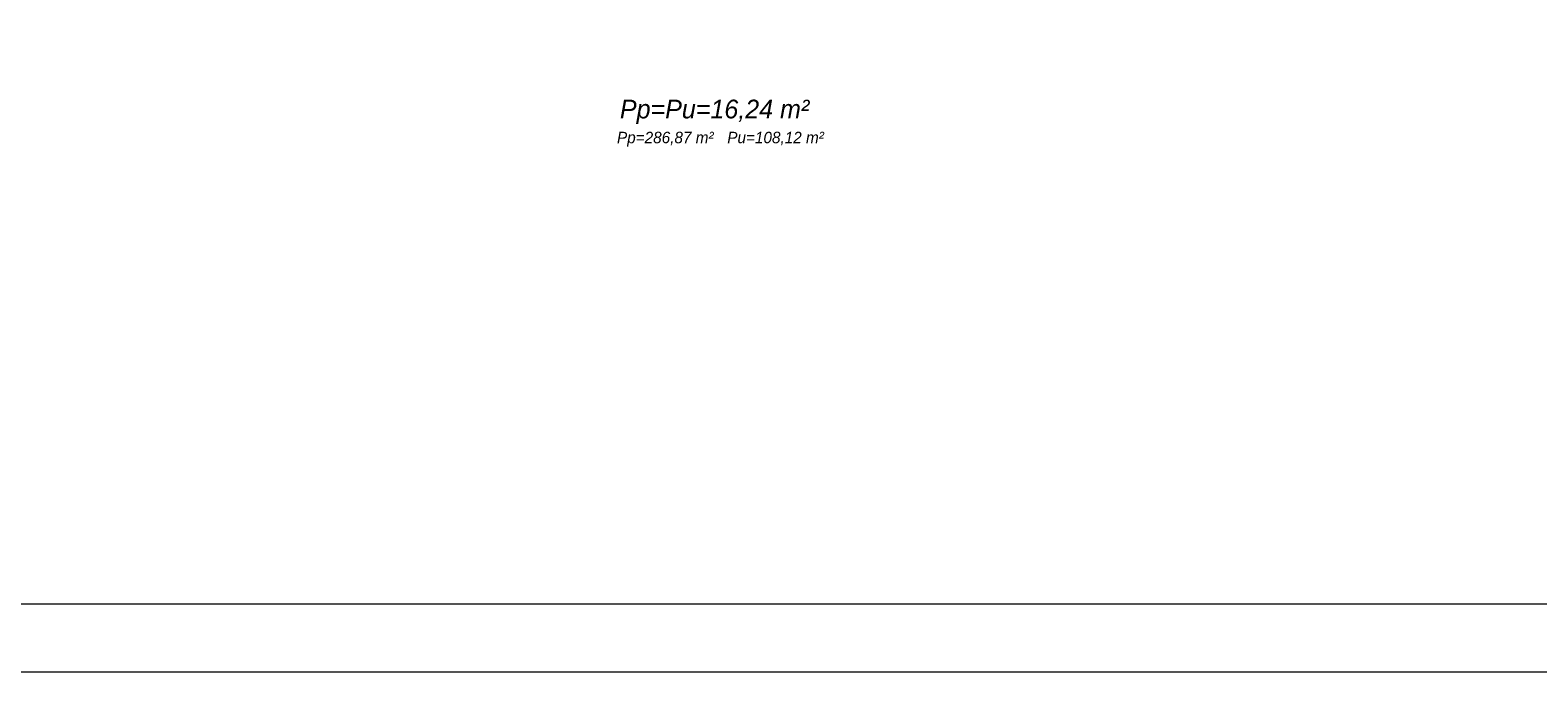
# Model space of a CAD drawing. Header units: millimetres. Extents: x -740 to 33545, y 5178 to 22494.
# Tile 50 of 250: x 9391 to 10968, y 5178 to 5849. Entities that reach past the tile are written whole.
import ezdxf

# ---------------------------------------------------------------- set-up
doc = ezdxf.new("R2010")
doc.units = ezdxf.units.MM
doc.header["$MEASUREMENT"] = 0
doc.layers.add('Nowe_820-G Rysunki Obrazki_Nr_piĂłra__23', color=252, linetype='Continuous', lineweight=15)
doc.layers.add('wymiarowanie', color=252, linetype='Continuous', lineweight=9)
doc.layers.add('tabelki opis', color=252, linetype='Continuous')

msp = doc.modelspace()

# ---------------------------------------------------------------- linework, layer by layer
at = {"layer": 'Nowe_820-G Rysunki Obrazki_Nr_piĂłra__23', "linetype": 'Continuous', "lineweight": 15}
msp.add_lwpolyline([(8628.59, 5249.28), (12728.99, 5249.28)], dxfattribs=at)
at = {"layer": 'wymiarowanie'}
msp.add_lwpolyline([(8573.71, 8148.27), (8573.71, 5178.27), (12773.71, 5178.27), (12773.71, 8148.27), (8573.71, 8148.27)], dxfattribs=at)

# ---------------------------------------------------------------- texts
at = {"layer": 'tabelki opis', "attachment_point": 1}
for s, insert, char_height, width in [('{\\fCentury Gothic|b0|i1|c238|p34;Pp=Pu=16,24 m²}', (10007.87, 5776.53), 19.584, 233.5984), ('{\\fCentury Gothic|b0|i1|c238|p34;Pp=286,87 m²}', (10004.81, 5742.98), 11.97, 136.8719), ('{\\fCentury Gothic|b0|i1|c238|p34;Pu=108,12 m²}', (10120.14, 5742.98), 11.97, 136.8719)]:
    msp.add_mtext(s, dxfattribs=dict(at, insert=insert, char_height=char_height, width=width))

doc.saveas('drawing.dxf')
